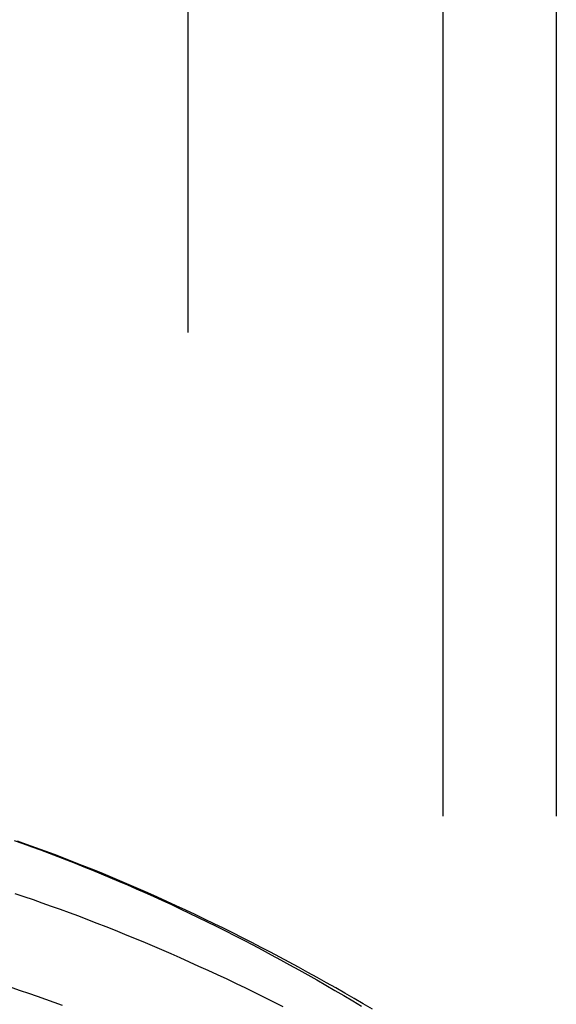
# Model space of a CAD drawing. Header units: inches. Extents: x 0 to 283, y 0 to 183.
# Tile 140 of 256: x 54.843 to 55.436, y 100.529 to 101.615. Entities that reach past the tile are written whole.
import ezdxf

# ---------------------------------------------------------------- set-up
doc = ezdxf.new("R2010")
doc.units = ezdxf.units.IN
doc.header["$LTSCALE"] = 15.583333
doc.header["$MEASUREMENT"] = 0
doc.linetypes.add('HIDDEN', pattern=[0.2, 0.1, -0.1])
for name, color, linetype in [('DEFAULT_2', 8, 'HIDDEN'), ('LEFTHAND_DOOR_ASSEMBLY', 7, 'CONTINUOUS'), ('SUBPANEL', 7, 'CONTINUOUS')]:
    doc.layers.add(name, color=color, linetype=linetype)

msp = doc.modelspace()

# ---------------------------------------------------------------- linework, layer by layer
at = {"layer": 'DEFAULT_2', "color": 8, "linetype": 'HIDDEN'}
msp.add_line((55.0293, 54.52), (55.0293, 123.624), dxfattribs=at)
at = {"layer": 'LEFTHAND_DOOR_ASSEMBLY', "color": 8, "linetype": 'HIDDEN'}
for points in [[(54.8371, 100.7099), (54.8468, 100.7065), (54.8564, 100.703), (54.8661, 100.6995), (54.8756, 100.6959), (54.8852, 100.6922), (54.8948, 100.6885), (54.9044, 100.6848), (54.914, 100.6809), (54.9236, 100.6771), (54.9332, 100.6731), (54.9428, 100.6691), (54.9524, 100.665), (54.9621, 100.6609), (54.9717, 100.6567), (54.9814, 100.6524), (54.9911, 100.648), (55.0008, 100.6436), (55.0106, 100.6391), (55.0204, 100.6345), (55.0303, 100.6298), (55.0402, 100.625), (55.0502, 100.6202), (55.0602, 100.6152), (55.0703, 100.6102), (55.0804, 100.605), (55.0905, 100.5998), (55.1007, 100.5946), (55.1108, 100.5892), (55.1209, 100.5838), (55.131, 100.5784), (55.1411, 100.5729), (55.1512, 100.5673), (55.1612, 100.5617), (55.1712, 100.5561), (55.1811, 100.5504), (55.1911, 100.5446), (55.201, 100.5388), (55.2108, 100.533), (55.2206, 100.5272)], [(55.2325, 100.5238), (55.2224, 100.5297), (55.2123, 100.5356), (55.2022, 100.5415), (55.192, 100.5473), (55.1818, 100.553), (55.1716, 100.5588), (55.1613, 100.5644), (55.1511, 100.57), (55.1408, 100.5756), (55.1304, 100.5811), (55.1201, 100.5866), (55.1097, 100.592), (55.0994, 100.5973), (55.089, 100.6026), (55.0786, 100.6079), (55.0682, 100.613), (55.0577, 100.6181), (55.0473, 100.6232), (55.0369, 100.6281), (55.0265, 100.633), (55.0161, 100.6379), (55.0057, 100.6427), (54.9952, 100.6473), (54.9848, 100.652), (54.9744, 100.6565), (54.9641, 100.661), (54.9537, 100.6654), (54.9433, 100.6698), (54.933, 100.674), (54.9227, 100.6782), (54.9123, 100.6824), (54.902, 100.6864), (54.8918, 100.6904), (54.8815, 100.6943), (54.8713, 100.6981), (54.861, 100.7018), (54.8508, 100.7055), (54.8407, 100.7091)], [(54.838, 100.6513), (54.8479, 100.648), (54.8579, 100.6446), (54.8678, 100.6411), (54.8778, 100.6376), (54.8879, 100.634), (54.8979, 100.6303), (54.908, 100.6266), (54.9181, 100.6227), (54.9282, 100.6188), (54.9383, 100.6149), (54.9485, 100.6108), (54.9587, 100.6067), (54.9689, 100.6026), (54.9791, 100.5983), (54.9893, 100.594), (54.9996, 100.5896), (55.0099, 100.5852), (55.0201, 100.5807), (55.0304, 100.5761), (55.0407, 100.5714), (55.051, 100.5667), (55.0613, 100.5619), (55.0717, 100.5571), (55.082, 100.5522), (55.0923, 100.5472), (55.1026, 100.5422), (55.1129, 100.5371), (55.1232, 100.532), (55.1335, 100.5268)], [(54.8344, 100.5477), (54.8437, 100.5446), (54.853, 100.5414), (54.8623, 100.5382), (54.8716, 100.535), (54.8809, 100.5316), (54.8902, 100.5283)]]:
    msp.add_lwpolyline(points, dxfattribs=at)
at = {"layer": 'SUBPANEL', "color": 8, "linetype": 'HIDDEN'}
for p, q in [((55.3106, 57.1032), (55.3106, 121.0407)), ((55.4356, 57.1032), (55.4356, 121.0407))]:
    msp.add_line(p, q, dxfattribs=at)

doc.saveas('drawing.dxf')
